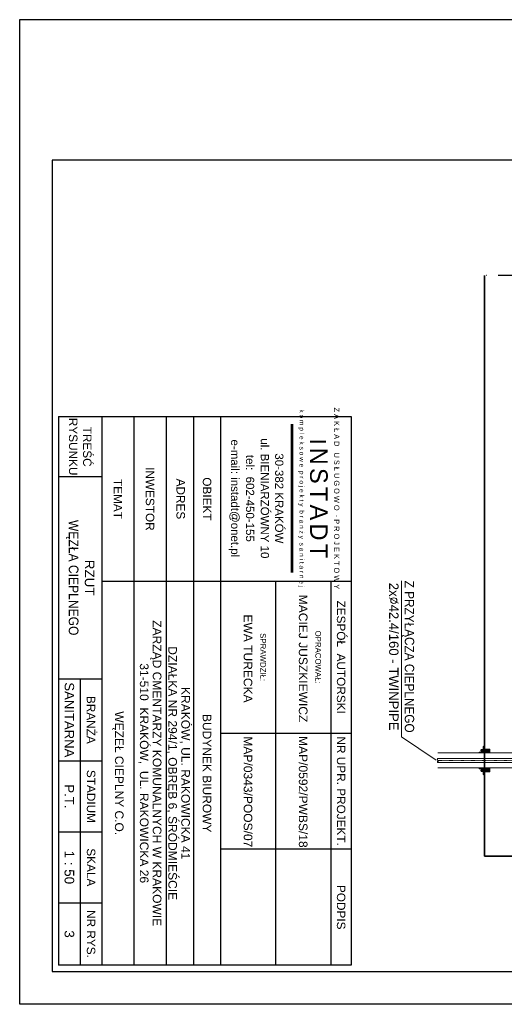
# Model space of a CAD drawing. Header units: millimetres. Extents: x -14053 to -12568, y -265397 to -264347.
# Tile 1 of 3: x -14053 to -13536, y -265397 to -264347. Entities that reach past the tile are written whole.
import ezdxf
from ezdxf.enums import TextEntityAlignment as Align

# ---------------------------------------------------------------- set-up
doc = ezdxf.new("R2010")
doc.units = ezdxf.units.MM
doc.linetypes.add('ACAD_ISO08W100', pattern=[36, 24, -3, 6, -3])
doc.linetypes.add('DASHDOT2', pattern=[0.5, 0.25, -0.125, 0, -0.125])
doc.layers.get('0').update_dxf_attribs({"color": 20, "lineweight": 35})
for name, color, linetype in [('-- Budynek', 35, 'Continuous'), ('-- RAMKA', 11, 'Continuous'), ('TABELKA_T$0$-- RAMKA', 11, 'Continuous')]:
    doc.layers.add(name, color=color, linetype=linetype)
doc.layers.add('-- CO_opis', color=11, linetype='Continuous', lineweight=0)
doc.layers.add('-- CO_rury', color=51, linetype='Continuous', lineweight=9)
doc.styles.add('INSTADT', font='arial.ttf', dxfattribs={"width": 0.9})
doc.styles.add('TABELKA_T$0$ARIAL', font='arial.ttf')
doc.styles.add('TABELKA_T$0$ARIAL_INSTADT', font='arial.ttf')
doc.styles.add('TABELKA_T$0$ARIAL_MAC', font='arial.ttf', dxfattribs={"width": 0.8})
doc.styles.add('TABELKA_T$0$INSTADT_SANIT', font='CEBERTR.TTF')

# ---------------------------------------------------------------- blocks, each defined once
blk = doc.blocks.new('RAMKA')
at = {"layer": '-- RAMKA', "color": 50}
blk.add_lwpolyline([(0, 2970), (2100, 2970), (2100, 0), (0, 0)], close=True, dxfattribs=at)
at = {"layer": '-- RAMKA', "color": 11}
blk.add_lwpolyline([(300, 69.4), (2030, 69.4), (2030, 2900), (300, 2900)], close=True, dxfattribs=at)
blk = doc.blocks.new('TABELKA_T')
at = {"layer": 'TABELKA_T$0$-- RAMKA', "ltscale": 0.1}
for p, q in [((-1183.3, 13.3), (-1183.3, 637.7)), ((-1183.3, 637.7), (-13.3, 637.7)), ((-832.3, 105.9), (-832.3, 637.7)), ((-508.3, 359.2), (-508.3, 637.7)), ((-260.8, 637.7), (-260.8, 359.2)), ((-13.3, 637.7), (-13.3, 13.3)), ((-832.3, 594.5), (-13.3, 594.5)), ((-850.9, 512.9), (-1167.1, 512.9)), ((-850.9, 510.4), (-1167.1, 510.4)), ((-13.3, 476.8), (-832.3, 476.8)), ((-1183.3, 359.2), (-13.3, 359.2)), ((-1183.3, 301), (-13.3, 301)), ((-1183.3, 242.7), (-13.3, 242.7)), ((-1183.3, 174.3), (-13.3, 174.3)), ((-1183.3, 105.9), (-13.3, 105.9)), ((-1055.4, 13.3), (-1055.4, 105.9)), ((-624.3, 13.3), (-624.3, 105.9)), ((-448.9, 13.3), (-448.9, 105.9)), ((-297.7, 13.3), (-297.7, 105.9)), ((-146.5, 13.3), (-146.5, 105.9)), ((-624.3, 59.6), (-13.3, 59.6)), ((-1183.3, 13.3), (-13.3, 13.3))]:
    blk.add_line(p, q, dxfattribs=at)
at = {"layer": 'TABELKA_T$0$-- RAMKA', "ltscale": 0.1, "style": 'TABELKA_T$0$ARIAL_INSTADT'}
for s, p in [('30-382 KRAKÓW', (-1009, 475.5)), ('ul. BIENIARZÓWNY 10', (-1009, 444.9)), ('tel:  602-450-155', (-1009, 413.2)), ('e-mail: instadt@onet.pl', (-1009, 381.4))]:
    blk.add_text(s, height=17.55, dxfattribs=at).set_placement(p, align=Align.CENTER)
at = {"layer": 'TABELKA_T$0$-- RAMKA', "ltscale": 0.1, "attachment_point": 5}
for s, insert, char_height, style in [('{\\fArial|b0|i0|c238|p34;Z A K Ł A D   U S Ł U G O W O  - P R O J E K T O W Y\\P\\P\\P\\P\\H0.8889x;k o m p l e k s o w e  p r o j e k t y  b r a n ż y  s a n i t a r n e j}', (-1009, 568.5), 11.25, 'TABELKA_T$0$ARIAL_MAC'), ('{\\W1;ZESPÓŁ  AUTORSKI}', (-670.3, 616.1), 18, 'TABELKA_T$0$ARIAL'), ('{\\fArial|b0|i0|c238|p34;\\W1;NR UPR. PROJEKT.}', (-384.5, 616.1), 18, 'TABELKA_T$0$ARIAL'), ('{\\fArial|b0|i0|c238|p34;\\W1;PODPIS}', (-137, 616.1), 18, 'TABELKA_T$0$ARIAL'), ('I{\\H0.5556x; \\H2x;N\\H0.5x; \\H2x;S\\H0.5x; \\H2x;T\\H0.5x; \\H2x;A\\H0.5x; \\H2x;D\\H0.5x; \\H2x;T}', (-1009, 568.5), 33.75, 'TABELKA_T$0$INSTADT_SANIT'), ('{\\fArial|b0|i0|c238|p32;OPRACOWAŁ:}', (-670.3, 567.2), 12, 'TABELKA_T$0$ARIAL'), ('MAP/0592/PWBS/18', (-383, 535.1), 18.36, 'TABELKA_T$0$ARIAL_INSTADT'), ('{\\fArial|b0|i0|c238|p32;MACIEJ JUSZKIEWICZ}', (-667.4, 535.1), 18.36, 'TABELKA_T$0$ARIAL'), ('{\\fArial|b0|i0|c238|p32;SPRAWDZIŁ:}', (-670.3, 449.6), 12, 'TABELKA_T$0$ARIAL'), ('{\\fArial|b0|i0|c238|p32;EWA TURECKA}', (-667.4, 417.4), 18.36, 'TABELKA_T$0$ARIAL'), ('MAP/0343/POOS/07', (-383, 417.5), 18.36, 'TABELKA_T$0$ARIAL_INSTADT'), ('{\\W1;OBIEKT}', (-1007.8, 330.1), 18, 'TABELKA_T$0$ARIAL'), ('{\\fArial|b0|i0|c238|p34;\\W1;ADRES}', (-1007.8, 273.9), 18, 'TABELKA_T$0$ARIAL'), ('{\\fArial|b0|i0|c238|p34;\\W1;INWESTOR}', (-1007.8, 208.5), 18, 'TABELKA_T$0$ARIAL'), ('{\\fArial|b0|i0|c238|p34;\\W1;TEMAT}', (-1007.8, 140.1), 18, 'TABELKA_T$0$ARIAL'), ('{\\fArial|b0|i0|c238|p34;\\W1;TREŚĆ\\PRYSUNKU}', (-1119.3, 59.6), 18, 'TABELKA_T$0$ARIAL'), ('{\\fArial|b0|i0|c238|p34;\\W1;BRANŻA}', (-536.6, 82.7), 18, 'TABELKA_T$0$ARIAL'), ('{\\fArial|b0|i0|c238|p34;\\W1;STADIUM}', (-373.3, 82.7), 18, 'TABELKA_T$0$ARIAL'), ('{\\fArial|b0|i0|c238|p34;\\W1;SKALA}', (-222.1, 82.7), 18, 'TABELKA_T$0$ARIAL'), ('{\\fArial|b0|i0|c238|p34;\\W1;NR RYS.}', (-79.9, 82.7), 18, 'TABELKA_T$0$ARIAL'), ('{\\W1;SANITARNA}', (-536.6, 36.4), 20, 'TABELKA_T$0$ARIAL'), ('P.T.', (-373.3, 36.4), 20, 'TABELKA_T$0$ARIAL')]:
    blk.add_mtext(s, dxfattribs=dict(at, insert=insert, char_height=char_height, style=style))
at = {"layer": 'TABELKA_T$0$-- RAMKA', "ltscale": 0.1, "attachment_point": 5, "style": 'TABELKA_T$0$ARIAL_INSTADT'}
for s, insert, char_height, line_spacing_factor in [('{\\H0.864x;BUDYNEK BIUROWY}', (-422.8, 330.1), 21.171, 0.95), ('KRAKÓW, UL. RAKOWICKA 41\\PDZIAŁKA NR 294/1, OBRĘB 6, ŚRÓDMIEŚCIE{\\H1.5048x; }', (-422.8, 267.8), 18.36, 0.9), ('ZARZĄD CMENTARZY KOMUNALNYCH W KRAKOWIE\\P31-510  KRAKÓW,  UL. RAKOWICKA 26', (-422.8, 208.2), 18.36, 0.9), ('{\\H0.864x;WĘZEŁ CIEPLNY C.O.}', (-422.8, 140.1), 21.171, 0.95)]:
    blk.add_mtext(s, dxfattribs=dict(at, insert=insert, char_height=char_height, line_spacing_factor=line_spacing_factor))
blk = doc.blocks.new('*U400')
at = {"color": 0, "ltscale": 10}
for p, q in [((161, 21), (1402, 21)), ((161, -21), (1402, -21))]:
    blk.add_line(p, q, dxfattribs=at)
at = {"color": 50, "linetype": 'DASHDOT2', "ltscale": 20}
blk.add_line((161, 0), (1402, 0), dxfattribs=at)
blk = doc.blocks.new('-- WGC')
h = blk.add_hatch()
h.set_pattern_fill('AR-RSHKE', color=50, scale=0.01, angle=45, style=0)
h.set_pattern_definition([(45, (0, -7.051), (2.42467, 6.73519), [1.524, -1.27, 1.778, -0.762, 2.286, -1.016]), (45, (0.9878, -5.8836), (2.42467, 6.73519), [1.27, -4.826, 1.016, -1.524]), (45, (3.3676, -3.9528), (2.42467, 6.73519), [0.762, -7.874]), (135, (0, -7.051), (-3.681905, 0.628618), [2.921, -9.271]), (135, (1.0776, -5.9734), (-3.681905, 0.628618), [2.8575, -9.3345]), (135, (1.9757, -5.0754), (-3.681905, 0.628618), [2.667, -9.525]), (135, (3.3676, -3.9528), (-3.681905, 0.628618), [2.921, -9.271]), (135, (3.9064, -3.414), (-3.681905, 0.628618), [2.921, -9.271]), (135, (5.3882, -1.6629), (-3.681905, 0.628618), [2.794, -9.398])])
h.paths.add_polyline_path([(118, -110), (53, -110, 0.727482), (53, -157), (62, -157, -0.572388), (62, -173), (33, -173), (33, -187), (65, -187, 0.71517), (65, -143), (55, -143, -0.604437), (55, -125), (118, -125)])
at = {"color": 50}
for p, q in [((62, -173), (33, -173)), ((118, -110), (118, -125))]:
    blk.add_line(p, q, dxfattribs=at)
at = {"color": 11}
blk.add_lwpolyline([(25, -110), (25, -253), (0, -253), (0, -110)], dxfattribs=at)
at = {"color": 50}
blk.add_lwpolyline([(33, -110), (33, -250), (25, -250), (25, -110)], dxfattribs=at)
for points in [[(33, -173), (62, -173, 0.572388), (62, -157), (53, -157, -0.727482), (53, -110), (118, -110)], [(33, -187), (65, -187, 0.71517), (65, -143), (55, -143, -0.604437), (55, -125), (118, -125)]]:
    blk.add_lwpolyline(points, format="xyb", dxfattribs=at)
blk = doc.blocks.new('- KOŃĆÓWKA')
at = {"color": 50}
blk.add_spline([(0, 0), (1, 2.4), (0, 5), (-1, 7.6), (0, 10), (1, 8.6), (0.3, 6.2)], degree=3, dxfattribs=at)

msp = doc.modelspace()

# ---------------------------------------------------------------- hatches: boundary and pattern name
at = {"layer": '-- CO_rury', "linetype": 'ACAD_ISO08W100', "ltscale": 20}
h = msp.add_hatch(dxfattribs=at)
h.set_pattern_fill('ANSI31', color=50, scale=0.16, angle=45, style=0)
h.set_pattern_definition([(270, (145799.2094, -356131.31765), (0.508, 1e-15), [])])
h.paths.add_polyline_path([(-13556.8, -265124.9), (-13556.8, -265128.9), (-13551.2, -265128.9), (-13551.2, -265124.9)])
h = msp.add_hatch(dxfattribs=at)
h.set_pattern_fill('ANSI31', color=50, scale=0.16, angle=45, style=0)
h.set_pattern_definition([(90, (145799.2094, -174142.5499), (0.508, -3e-16), [])])
h.paths.add_polyline_path([(-13556.8, -265148.9), (-13556.8, -265144.9), (-13551.2, -265144.9), (-13551.2, -265148.9)])

# ---------------------------------------------------------------- linework, layer by layer
at = {"layer": '-- Budynek', "color": 50, "linetype": 'DASHDOT2', "ltscale": 100}
msp.add_lwpolyline([(-12615.7, -264619.9), (-13556.8, -264619.9)], dxfattribs=at)
at = {"layer": '-- CO_opis', "color": 11}
msp.add_lwpolyline([(-13606.8, -265128.9), (-13504.8, -265128.9), (-13504.8, -265144.9), (-13606.8, -265144.9)], dxfattribs=at)
at = {"layer": '-- CO_rury', "color": 50, "linetype": 'ACAD_ISO08W100', "ltscale": 20}
for points in [[(-13551.2, -265124.9), (-13556.8, -265124.9), (-13556.8, -265128.9), (-13551.2, -265128.9)], [(-13551.2, -265148.9), (-13556.8, -265148.9), (-13556.8, -265144.9), (-13551.2, -265144.9)]]:
    msp.add_lwpolyline(points, close=True, dxfattribs=at)
for p, q in [((-13556.8, -264619.9), (-13556.8, -265238.9)), ((-13556.8, -265238.9), (-12615.7, -265238.9))]:
    msp.add_line(p, q)

# ---------------------------------------------------------------- block references
at = {"layer": '-- CO_rury', "color": 50, "linetype": 'ACAD_ISO08W100', "ltscale": 20, "yscale": 0.05}
for p, xscale, rotation in [((-13556.8, -265134.4), 0.05, 180.0000000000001), ((-13556.8, -265139.4), -0.05, 359.9999999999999)]:
    msp.add_blockref('-- WGC', p, dxfattribs=dict(at, xscale=xscale, rotation=rotation))
at = {"layer": '-- CO_rury', "color": 91, "linetype": 'ACAD_ISO08W100', "ltscale": 20, "xscale": 0.4241934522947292, "yscale": 0.4241934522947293, "zscale": 0.385630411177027, "rotation": 180.0000683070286}
msp.add_blockref('- KOŃĆÓWKA', (-13606.8, -265134.8), dxfattribs=at)
at = {"layer": '-- CO_rury', "color": 11, "linetype": 'Continuous', "xscale": 0.1, "yscale": 0.1, "zscale": 0.1}
msp.add_blockref('*U400', (-13622.8, -265136.9), dxfattribs=at)
at = {"layer": '-- RAMKA', "xscale": 0.5, "yscale": 0.5, "zscale": 0.5, "rotation": 269.9999999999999}
msp.add_blockref('TABELKA_T', (-14018, -265361.9), dxfattribs=at)
at = {"xscale": 0.5, "yscale": 0.5, "zscale": 0.5, "rotation": 270}
msp.add_blockref('RAMKA', (-14052.7, -264346.9), dxfattribs=at)

# ---------------------------------------------------------------- texts
at = {"layer": '-- RAMKA', "color": 7, "attachment_point": 5, "rotation": 270, "style": 'INSTADT'}
for s, insert, char_height in [('{\\W1;RZUT\\P\\A1;\\W0.9;WĘZŁA CIEPLNEGO}', (-13988.2, -264942), 10.252), ('{\\W1;1 : 50}', (-13999.8, -265250.9), 10.252), ('{\\W1;3}', (-13999.8, -265322), 10.25)]:
    msp.add_mtext(s, dxfattribs=dict(at, insert=insert, char_height=char_height))

# ---------------------------------------------------------------- next in the draw order: texts
at = {"layer": '-- CO_opis', "color": 11, "insert": (-13645.4, -265026.2), "char_height": 10, "attachment_point": 5, "rotation": 270, "style": 'INSTADT', "bg_fill": 3, "box_fill_scale": 1.1, "bg_fill_color": 256, "bg_fill_transparency": 0}
msp.add_mtext('Z PRZYŁĄCZA CIEPLNEGO\\P{\\W1;2x\\Fromans|c238;%%C\\fArial|b0|i0|c238|p34;42.4/160 - TWINPIPE}', dxfattribs=at)

# ---------------------------------------------------------------- next in the draw order: linework, layer by layer
at = {"layer": '-- CO_opis', "color": 11, "lineweight": 0}
msp.add_lwpolyline([(-13645.4, -264945.5), (-13645.4, -265111.8), (-13608.5, -265136.6)], dxfattribs=at)

doc.saveas('drawing.dxf')
